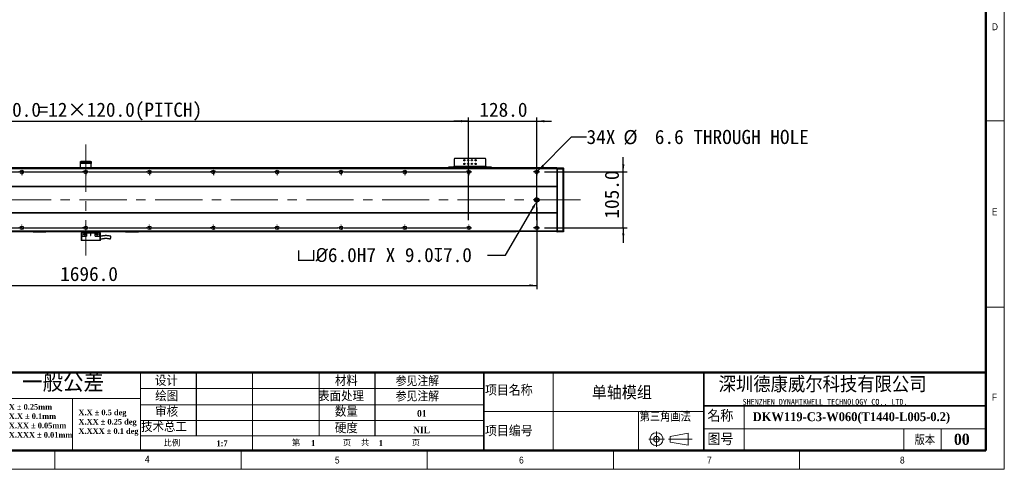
# Model space of a CAD drawing. Header units: millimetres. Extents: x 35 to 2905, y 35 to 2044.
# Tile 2 of 5: x 1054 to 2905, y 35 to 879. Entities that reach past the tile are written whole.
import ezdxf

# ---------------------------------------------------------------- set-up
doc = ezdxf.new("R2010")
doc.units = ezdxf.units.MM
doc.header["$LTSCALE"] = 7
doc.header["$PDSIZE"] = -1
doc.linetypes.add('CENTERX2', pattern=[20.32, 12.7, -2.54, 2.54, -2.54])
doc.layers.add('DIMNS', color=7, linetype='Continuous')
doc.styles.add('SLDTEXTSTYLE1', font='Gothic.ttf', dxfattribs={"width": 0.913})
doc.styles.add('SLDTEXTSTYLE2', font='timesbd.ttf', dxfattribs={"width": 0.933})
doc.styles.add('SLDTEXTSTYLE3', font='txt', dxfattribs={"bigfont": 'bigfont'})
doc.styles.add('SLDTEXTSTYLE4', font='txt', dxfattribs={"bigfont": 'bigfont'})
doc.styles.add('SLDTEXTSTYLE5', font='txt', dxfattribs={"bigfont": 'bigfont'})
doc.styles.add('SLDTEXTSTYLE6', font='txt')
doc.styles.add('SLDTEXTSTYLE7', font='timesbd.ttf', dxfattribs={"width": 0.933, "bigfont": 'bigfont'})
doc.styles.add('SLDTEXTSTYLE8', font='txt')
doc.dimstyles.new('SLDDIMSTYLE0', dxfattribs={"dimtxt": 26.6, "dimasz": 14, "dimexe": 0, "dimexo": 0.0625, "dimgap": 6.65, "dimtad": 2, "dimdec": 1, "dimrnd": 1e-09, "dimzin": 4, "dimdsep": 46, "dimtxsty": 'SLDTEXTSTYLE8', "dimsah": 1, "dimcen": 0.09, "dimadec": 0, "dimazin": 1, "dimtfac": 1, "dimtdec": 1, "dimtofl": 0, "dimtmove": 0, "dimatfit": 3, "dimfxl": 0, "dimfrac": 2, "dimtolj": 1, "dimtzin": 12, "dimarcsym": 0})
doc.dimstyles.new('SLDDIMSTYLE1', dxfattribs={"dimtxt": 26.6, "dimasz": 14, "dimexe": 0, "dimexo": 0.0625, "dimgap": 6.65, "dimtad": 2, "dimdec": 1, "dimrnd": 1e-09, "dimzin": 4, "dimdsep": 46, "dimtxsty": 'SLDTEXTSTYLE8', "dimsah": 1, "dimcen": 0.09, "dimadec": 0, "dimazin": 1, "dimtfac": 1, "dimtdec": 1, "dimtmove": 0, "dimatfit": 0, "dimfxl": 0, "dimfrac": 2, "dimtolj": 1, "dimtzin": 12, "dimarcsym": 0})
doc.dimstyles.new('SLDDIMSTYLE5', dxfattribs={"dimtxt": 26.6, "dimasz": 14, "dimexe": 0, "dimexo": 0.0625, "dimgap": 6.65, "dimtad": 0, "dimtih": 1, "dimtoh": 1, "dimdec": 1, "dimrnd": 1e-09, "dimzin": 4, "dimdsep": 46, "dimtxsty": 'SLDTEXTSTYLE8', "dimsah": 1, "dimcen": 0, "dimadec": 0, "dimazin": 1, "dimtfac": 1, "dimtdec": 1, "dimtofl": 0, "dimtmove": 0, "dimatfit": 3, "dimfxl": 0, "dimfrac": 2, "dimtolj": 1, "dimtzin": 12, "dimarcsym": 0})
doc.dimstyles.new('SLDDIMSTYLE6', dxfattribs={"dimtxt": 26.6, "dimasz": 14, "dimexe": 0, "dimexo": 0.0625, "dimgap": 6.65, "dimtad": 0, "dimtih": 1, "dimtoh": 1, "dimdec": 1, "dimrnd": 1e-09, "dimzin": 12, "dimdsep": 46, "dimtxsty": 'SLDTEXTSTYLE8', "dimsah": 1, "dimcen": 0, "dimadec": 0, "dimazin": 3, "dimtfac": 1, "dimtdec": 1, "dimtofl": 0, "dimtmove": 0, "dimatfit": 3, "dimfxl": 0, "dimfrac": 2, "dimtolj": 1, "dimtzin": 12, "dimarcsym": 0})

# ---------------------------------------------------------------- blocks, each defined once
blk = doc.blocks.new('SW_NOTE_0')
at = {"color": 0, "linetype": 'Continuous', "lineweight": 0, "char_height": 10.5, "attachment_point": 1, "style": 'SLDTEXTSTYLE2'}
for s, insert in [('X.X ± 0.5 deg', (0, 13.8)), ('X.XX ± 0.25 deg', (0, -3.7)), ('X.XXX ± 0.1 deg', (0, -21.2))]:
    blk.add_mtext(s, dxfattribs=dict(at, insert=insert))
blk = doc.blocks.new('SW_NOTE_1')
at = {"color": 0, "linetype": 'Continuous', "lineweight": 0, "char_height": 10.5, "attachment_point": 1, "style": 'SLDTEXTSTYLE2'}
for s, insert in [('X ± 0.25mm ', (0, 13.8)), ('X.X ± 0.1mm', (0, -3.7))]:
    blk.add_mtext(s, dxfattribs=dict(at, insert=insert))
blk = doc.blocks.new('SW_NOTE_2')
at = {"color": 0, "linetype": 'Continuous', "lineweight": 0, "char_height": 10.5, "attachment_point": 1, "style": 'SLDTEXTSTYLE2'}
for s, insert in [('X.XX ± 0.05mm', (0, 13.8)), ('X.XXX ± 0.01mm', (0, -3.7))]:
    blk.add_mtext(s, dxfattribs=dict(at, insert=insert))
blk = doc.blocks.new('_D_13')
at = {"layer": 'DIMNS'}
for p, q in [((329.9, 532), (329.9, 373.3)), ((2025.9, 526.4), (2025.9, 373.3)), ((329.9, 380.3), (2025.9, 380.3))]:
    blk.add_line(p, q, dxfattribs=at)
for points in [[(329.9, 380.3), (343.9, 378.2), (343.9, 382.4)], [(2025.9, 380.3), (2011.9, 382.4), (2011.9, 378.2)]]:
    blk.add_solid(points, dxfattribs=at)
at = {"layer": 'DIMNS', "insert": (1129.9, 415.2), "char_height": 26.6, "attachment_point": 1, "style": 'SLDTEXTSTYLE8'}
blk.add_mtext('1696.0', dxfattribs=at)
blk = doc.blocks.new('_D_14')
at = {"layer": 'DIMNS'}
for p, q in [((2188.6, 593.4), (2188.6, 621.4)), ((2040.6, 593.4), (2195.6, 593.4)), ((2188.6, 488.4), (2188.6, 593.4)), ((2040.6, 488.4), (2195.6, 488.4)), ((2188.6, 488.4), (2188.6, 460.4))]:
    blk.add_line(p, q, dxfattribs=at)
for points in [[(2188.6, 593.4), (2190.7, 607.4), (2186.5, 607.4)], [(2188.6, 488.4), (2186.5, 474.4), (2190.7, 474.4)]]:
    blk.add_solid(points, dxfattribs=at)
at = {"layer": 'DIMNS', "insert": (2153.7, 505.7), "char_height": 26.6, "attachment_point": 1, "rotation": 90, "style": 'SLDTEXTSTYLE8'}
blk.add_mtext('105.0', dxfattribs=at)
blk = doc.blocks.new('_D_16')
at = {"layer": 'Defpoints', "color": 0}
for p in [(2025.9, 538.3), (2027.4, 540.9)]:
    blk.add_point(p, dxfattribs=at)
at = {"layer": 'DIMNS', "color": 0, "lineweight": -2}
for p, q in [((1967.4, 436.9), (2018.9, 526.1)), ((1933.1, 436.9), (1967.4, 436.9))]:
    blk.add_line(p, q, dxfattribs=at)
at = {"layer": 'DIMNS', "color": 0}
blk.add_solid([(2016.9, 527.3), (2020.9, 525), (2025.9, 538.3)], dxfattribs=at)
at = {"layer": 'DIMNS', "color": 0, "insert": (1574.7, 450.7), "char_height": 26.6, "attachment_point": 1, "style": 'SLDTEXTSTYLE8'}
blk.add_mtext('\\A1;{\\fGDT|b0|i0|c134|p2;v\\fISOCPEUR|b0|i0|c134|p34;%%C}6.0H7 X 9.0{\\fGDT|b0|i0|c134|p2;x}7.0', dxfattribs=at)
blk = doc.blocks.new('_D_17')
at = {"layer": 'DIMNS'}
for p, q in [((2028.2, 595.7), (2091.5, 659)), ((2091.5, 659), (2119.5, 659))]:
    blk.add_line(p, q, dxfattribs=at)
blk.add_solid([(2028.2, 595.7), (2039.6, 604.1), (2036.7, 607.1)], dxfattribs=at)
at = {"layer": 'DIMNS', "char_height": 26.6, "attachment_point": 1, "style": 'SLDTEXTSTYLE8'}
for s, insert in [('34X ', (2119.5, 672.4)), ('%%c', (2188.7, 672.1)), (' 6.6 THROUGH HOLE', (2229.8, 672.4))]:
    blk.add_mtext(s, dxfattribs=dict(at, insert=insert))
blk = doc.blocks.new('_D_18')
at = {"layer": 'DIMNS'}
for p, q in [((457.9, 503.1), (457.9, 695.7)), ((457.9, 688.7), (1897.9, 688.7)), ((1897.9, 503.1), (1897.9, 695.7))]:
    blk.add_line(p, q, dxfattribs=at)
for points in [[(457.9, 688.7), (471.9, 686.6), (471.9, 690.8)], [(1897.9, 688.7), (1883.9, 690.8), (1883.9, 686.6)]]:
    blk.add_solid(points, dxfattribs=at)
at = {"layer": 'DIMNS', "char_height": 26.6, "attachment_point": 1, "style": 'SLDTEXTSTYLE8'}
for s, insert in [('1440.0', (985.2, 723.6)), ('=12×120.0(PITCH)', (1089.2, 723.6))]:
    blk.add_mtext(s, dxfattribs=dict(at, insert=insert))
blk = doc.blocks.new('_D_21')
at = {"layer": 'DIMNS'}
for p, q in [((1897.9, 688.7), (1869.9, 688.7)), ((1897.9, 503.1), (1897.9, 695.7)), ((1897.9, 688.7), (2025.9, 688.7)), ((2025.9, 503.1), (2025.9, 695.7)), ((2025.9, 688.7), (2053.9, 688.7))]:
    blk.add_line(p, q, dxfattribs=at)
for points in [[(1897.9, 688.7), (1883.9, 690.8), (1883.9, 686.6)], [(2025.9, 688.7), (2039.9, 686.6), (2039.9, 690.8)]]:
    blk.add_solid(points, dxfattribs=at)
at = {"layer": 'DIMNS', "insert": (1918, 723.6), "char_height": 26.6, "attachment_point": 1, "style": 'SLDTEXTSTYLE8'}
blk.add_mtext('128.0', dxfattribs=at)
blk = doc.blocks.new('SW_CENTERMARKSYMBOL_0')
at = {"layer": 'DIMNS', "color": 0}
for p, q in [((-5.08, 0), (-5.54, 0)), ((0, 0), (-2.54, 0)), ((0, 5.08), (0, 5.54)), ((0, 0), (0, 2.54)), ((0, 0), (0, -2.54)), ((0, 0), (2.54, 0)), ((5.08, 0), (5.54, 0)), ((0, -5.08), (0, -5.54))]:
    blk.add_line(p, q, dxfattribs=at)
blk = doc.blocks.new('SW_CENTERMARKSYMBOL_2')
at = {"layer": 'DIMNS', "color": 0}
for p, q in [((-5.08, 0), (-5.84, 0)), ((0, 0), (-2.54, 0)), ((0, 5.08), (0, 5.84)), ((0, 0), (0, 2.54)), ((0, 0), (0, -2.54)), ((0, 0), (2.54, 0)), ((5.08, 0), (114.92, 0)), ((114.92, 0), (114.16, 0)), ((120, 0), (117.46, 0)), ((120, 0), (117.46, 0)), ((120, 5.08), (120, 5.84)), ((120, 0), (120, 2.54)), ((120, 0), (120, 2.54)), ((120, 0), (120, -2.54)), ((120, 0), (122.54, 0)), ((120, 0), (120, -2.54)), ((120, 0), (122.54, 0)), ((125.08, 0), (125.84, 0)), ((125.08, 0), (234.92, 0)), ((234.92, 0), (234.16, 0)), ((240, 0), (237.46, 0)), ((240, 0), (237.46, 0)), ((240, 0), (237.46, 0)), ((240, 5.08), (240, 5.84)), ((240, 0), (240, 2.54)), ((240, 0), (240, 2.54)), ((240, 0), (240, 2.54)), ((240, 0), (240, -2.54)), ((240, 0), (242.54, 0)), ((240, 0), (240, -2.54)), ((240, 0), (242.54, 0)), ((240, 0), (240, -2.54)), ((240, 0), (242.54, 0)), ((245.08, 0), (245.84, 0)), ((245.08, 0), (354.92, 0)), ((354.92, 0), (354.16, 0)), ((360, 0), (357.46, 0)), ((360, 0), (357.46, 0)), ((360, 0), (357.46, 0)), ((360, 0), (357.46, 0)), ((360, 5.08), (360, 5.84)), ((360, 0), (360, 2.54)), ((360, 0), (360, 2.54)), ((360, 0), (360, 2.54)), ((360, 0), (360, 2.54)), ((360, 0), (360, -2.54)), ((360, 0), (362.54, 0)), ((360, 0), (360, -2.54)), ((360, 0), (362.54, 0)), ((360, 0), (360, -2.54)), ((360, 0), (362.54, 0)), ((360, 0), (360, -2.54)), ((360, 0), (362.54, 0)), ((365.08, 0), (365.84, 0)), ((365.08, 0), (474.92, 0)), ((474.92, 0), (474.16, 0)), ((480, 0), (477.46, 0)), ((480, 0), (477.46, 0)), ((480, 0), (477.46, 0)), ((480, 0), (477.46, 0)), ((480, 0), (477.46, 0)), ((480, 5.08), (480, 5.84)), ((480, 0), (480, 2.54)), ((480, 0), (480, 2.54)), ((480, 0), (480, 2.54)), ((480, 0), (480, 2.54)), ((480, 0), (480, 2.54)), ((480, 0), (480, -2.54)), ((480, 0), (482.54, 0)), ((480, 0), (480, -2.54)), ((480, 0), (482.54, 0)), ((480, 0), (480, -2.54)), ((480, 0), (482.54, 0)), ((480, 0), (480, -2.54)), ((480, 0), (482.54, 0)), ((480, 0), (480, -2.54)), ((480, 0), (482.54, 0)), ((485.08, 0), (485.84, 0)), ((485.08, 0), (594.92, 0)), ((594.92, 0), (594.16, 0)), ((600, 0), (597.46, 0)), ((600, 0), (597.46, 0)), ((600, 0), (597.46, 0)), ((600, 0), (597.46, 0)), ((600, 0), (597.46, 0)), ((600, 0), (597.46, 0)), ((600, 5.08), (600, 5.84)), ((600, 0), (600, 2.54)), ((600, 0), (600, 2.54)), ((600, 0), (600, 2.54)), ((600, 0), (600, 2.54)), ((600, 0), (600, 2.54)), ((600, 0), (600, 2.54)), ((600, 0), (600, -2.54)), ((600, 0), (602.54, 0)), ((600, 0), (600, -2.54)), ((600, 0), (602.54, 0)), ((600, 0), (600, -2.54)), ((600, 0), (602.54, 0)), ((600, 0), (600, -2.54)), ((600, 0), (602.54, 0)), ((600, 0), (600, -2.54)), ((600, 0), (602.54, 0)), ((600, 0), (600, -2.54)), ((600, 0), (602.54, 0)), ((605.08, 0), (605.84, 0)), ((605.08, 0), (714.92, 0)), ((714.92, 0), (714.16, 0)), ((720, 0), (717.46, 0)), ((720, 0), (717.46, 0)), ((720, 0), (717.46, 0)), ((720, 0), (717.46, 0)), ((720, 0), (717.46, 0)), ((720, 0), (717.46, 0)), ((720, 0), (717.46, 0)), ((720, 5.08), (720, 5.84)), ((720, 0), (720, 2.54)), ((720, 0), (720, 2.54)), ((720, 0), (720, 2.54)), ((720, 0), (720, 2.54)), ((720, 0), (720, 2.54)), ((720, 0), (720, 2.54)), ((720, 0), (720, 2.54)), ((720, 0), (720, -2.54)), ((720, 0), (722.54, 0)), ((720, 0), (720, -2.54)), ((720, 0), (722.54, 0)), ((720, 0), (720, -2.54)), ((720, 0), (722.54, 0)), ((720, 0), (720, -2.54)), ((720, 0), (722.54, 0)), ((720, 0), (720, -2.54)), ((720, 0), (722.54, 0)), ((720, 0), (720, -2.54)), ((720, 0), (722.54, 0)), ((720, 0), (720, -2.54)), ((720, 0), (722.54, 0)), ((725.08, 0), (725.84, 0)), ((725.08, 0), (834.92, 0)), ((834.92, 0), (834.16, 0)), ((840, 0), (837.46, 0)), ((840, 0), (837.46, 0)), ((840, 0), (837.46, 0)), ((840, 0), (837.46, 0)), ((840, 0), (837.46, 0)), ((840, 0), (837.46, 0)), ((840, 5.08), (840, 5.84)), ((840, 0), (840, 2.54)), ((840, 0), (840, 2.54)), ((840, 0), (840, 2.54)), ((840, 0), (840, 2.54)), ((840, 0), (840, 2.54)), ((840, 0), (840, 2.54)), ((840, 0), (840, -2.54)), ((840, 0), (842.54, 0)), ((840, 0), (840, -2.54)), ((840, 0), (842.54, 0)), ((840, 0), (840, -2.54)), ((840, 0), (842.54, 0)), ((840, 0), (840, -2.54)), ((840, 0), (842.54, 0)), ((840, 0), (840, -2.54)), ((840, 0), (842.54, 0)), ((840, 0), (840, -2.54)), ((840, 0), (842.54, 0)), ((845.08, 0), (845.84, 0)), ((845.08, 0), (954.92, 0)), ((954.92, 0), (954.16, 0)), ((960, 0), (957.46, 0)), ((960, 0), (957.46, 0)), ((960, 0), (957.46, 0)), ((960, 0), (957.46, 0)), ((960, 0), (957.46, 0)), ((960, 5.08), (960, 5.84)), ((960, 0), (960, 2.54)), ((960, 0), (960, 2.54)), ((960, 0), (960, 2.54)), ((960, 0), (960, 2.54)), ((960, 0), (960, 2.54)), ((960, 0), (960, -2.54)), ((960, 0), (962.54, 0)), ((960, 0), (960, -2.54)), ((960, 0), (962.54, 0)), ((960, 0), (960, -2.54)), ((960, 0), (962.54, 0)), ((960, 0), (960, -2.54)), ((960, 0), (962.54, 0)), ((960, 0), (960, -2.54)), ((960, 0), (962.54, 0)), ((965.08, 0), (965.84, 0)), ((965.08, 0), (1074.92, 0)), ((1074.92, 0), (1074.16, 0)), ((1080, 0), (1077.46, 0)), ((1080, 0), (1077.46, 0)), ((1080, 0), (1077.46, 0)), ((1080, 0), (1077.46, 0)), ((1080, 5.08), (1080, 5.84)), ((1080, 0), (1080, 2.54)), ((1080, 0), (1080, 2.54)), ((1080, 0), (1080, 2.54)), ((1080, 0), (1080, 2.54)), ((1080, 0), (1080, -2.54)), ((1080, 0), (1082.54, 0)), ((1080, 0), (1080, -2.54)), ((1080, 0), (1082.54, 0)), ((1080, 0), (1080, -2.54)), ((1080, 0), (1082.54, 0)), ((1080, 0), (1080, -2.54)), ((1080, 0), (1082.54, 0)), ((1085.08, 0), (1085.84, 0)), ((1085.08, 0), (1194.92, 0)), ((1194.92, 0), (1194.16, 0)), ((1200, 0), (1197.46, 0)), ((1200, 0), (1197.46, 0)), ((1200, 0), (1197.46, 0)), ((1200, 5.08), (1200, 5.84)), ((1200, 0), (1200, 2.54)), ((1200, 0), (1200, 2.54)), ((1200, 0), (1200, 2.54)), ((1200, 0), (1200, -2.54)), ((1200, 0), (1202.54, 0)), ((1200, 0), (1200, -2.54)), ((1200, 0), (1202.54, 0)), ((1200, 0), (1200, -2.54)), ((1200, 0), (1202.54, 0)), ((1205.08, 0), (1205.84, 0)), ((1205.08, 0), (1314.92, 0)), ((1314.92, 0), (1314.16, 0)), ((1320, 0), (1317.46, 0)), ((1320, 0), (1317.46, 0)), ((1320, 5.08), (1320, 5.84)), ((1320, 0), (1320, 2.54)), ((1320, 0), (1320, 2.54)), ((1320, 0), (1320, -2.54)), ((1320, 0), (1322.54, 0)), ((1320, 0), (1320, -2.54)), ((1320, 0), (1322.54, 0)), ((1325.08, 0), (1325.84, 0)), ((1325.08, 0), (1434.92, 0)), ((1440, 0), (1437.46, 0)), ((1440, 5.08), (1440, 5.84)), ((1440, 0), (1440, 2.54)), ((1440, 0), (1440, -2.54)), ((1440, 0), (1442.54, 0)), ((1445.08, 0), (1445.84, 0)), ((0, -5.08), (0, -5.84)), ((120, -5.08), (120, -5.84)), ((240, -5.08), (240, -5.84)), ((360, -5.08), (360, -5.84)), ((480, -5.08), (480, -5.84)), ((600, -5.08), (600, -5.84)), ((720, -5.08), (720, -5.84)), ((840, -5.08), (840, -5.84)), ((960, -5.08), (960, -5.84)), ((1080, -5.08), (1080, -5.84)), ((1200, -5.08), (1200, -5.84)), ((1320, -5.08), (1320, -5.84)), ((1440, -5.08), (1440, -5.84))]:
    blk.add_line(p, q, dxfattribs=at)
blk = doc.blocks.new('SW_CENTERMARKSYMBOL_3')
at = {"layer": 'DIMNS', "color": 0}
for p, q in [((-125.08, 0), (-125.84, 0)), ((-120, 0), (-122.54, 0)), ((-120, 5.08), (-120, 5.84)), ((-120, 0), (-120, 2.54)), ((-120, 0), (-120, -2.54)), ((-120, 0), (-117.46, 0)), ((-114.92, 0), (-5.08, 0)), ((-5.08, 0), (-5.84, 0)), ((0, 0), (-2.54, 0)), ((0, 0), (-2.54, 0)), ((0, 5.08), (0, 5.84)), ((0, 0), (0, 2.54)), ((0, 0), (0, 2.54)), ((0, 0), (0, -2.54)), ((0, 0), (2.54, 0)), ((0, 0), (0, -2.54)), ((0, 0), (2.54, 0)), ((5.08, 0), (5.84, 0)), ((5.08, 0), (114.92, 0)), ((114.92, 0), (114.16, 0)), ((120, 0), (117.46, 0)), ((120, 0), (117.46, 0)), ((120, 0), (117.46, 0)), ((120, 5.08), (120, 5.84)), ((120, 0), (120, 2.54)), ((120, 0), (120, 2.54)), ((120, 0), (120, 2.54)), ((120, 0), (120, -2.54)), ((120, 0), (122.54, 0)), ((120, 0), (120, -2.54)), ((120, 0), (122.54, 0)), ((120, 0), (120, -2.54)), ((120, 0), (122.54, 0)), ((125.08, 0), (125.84, 0)), ((125.08, 0), (234.92, 0)), ((234.92, 0), (234.16, 0)), ((240, 0), (237.46, 0)), ((240, 0), (237.46, 0)), ((240, 0), (237.46, 0)), ((240, 0), (237.46, 0)), ((240, 5.08), (240, 5.84)), ((240, 0), (240, 2.54)), ((240, 0), (240, 2.54)), ((240, 0), (240, 2.54)), ((240, 0), (240, 2.54)), ((240, 0), (240, -2.54)), ((240, 0), (242.54, 0)), ((240, 0), (240, -2.54)), ((240, 0), (242.54, 0)), ((240, 0), (240, -2.54)), ((240, 0), (242.54, 0)), ((240, 0), (240, -2.54)), ((240, 0), (242.54, 0)), ((245.08, 0), (245.84, 0)), ((245.08, 0), (354.92, 0)), ((354.92, 0), (354.16, 0)), ((360, 0), (357.46, 0)), ((360, 0), (357.46, 0)), ((360, 0), (357.46, 0)), ((360, 0), (357.46, 0)), ((360, 0), (357.46, 0)), ((360, 5.08), (360, 5.84)), ((360, 0), (360, 2.54)), ((360, 0), (360, 2.54)), ((360, 0), (360, 2.54)), ((360, 0), (360, 2.54)), ((360, 0), (360, 2.54)), ((360, 0), (360, -2.54)), ((360, 0), (362.54, 0)), ((360, 0), (360, -2.54)), ((360, 0), (362.54, 0)), ((360, 0), (360, -2.54)), ((360, 0), (362.54, 0)), ((360, 0), (360, -2.54)), ((360, 0), (362.54, 0)), ((360, 0), (360, -2.54)), ((360, 0), (362.54, 0)), ((365.08, 0), (365.84, 0)), ((365.08, 0), (474.92, 0)), ((474.92, 0), (474.16, 0)), ((480, 0), (477.46, 0)), ((480, 0), (477.46, 0)), ((480, 0), (477.46, 0)), ((480, 0), (477.46, 0)), ((480, 0), (477.46, 0)), ((480, 0), (477.46, 0)), ((480, 5.08), (480, 5.84)), ((480, 0), (480, 2.54)), ((480, 0), (480, 2.54)), ((480, 0), (480, 2.54)), ((480, 0), (480, 2.54)), ((480, 0), (480, 2.54)), ((480, 0), (480, 2.54)), ((480, 0), (480, -2.54)), ((480, 0), (482.54, 0)), ((480, 0), (480, -2.54)), ((480, 0), (482.54, 0)), ((480, 0), (480, -2.54)), ((480, 0), (482.54, 0)), ((480, 0), (480, -2.54)), ((480, 0), (482.54, 0)), ((480, 0), (480, -2.54)), ((480, 0), (482.54, 0)), ((480, 0), (480, -2.54)), ((480, 0), (482.54, 0)), ((485.08, 0), (485.84, 0)), ((485.08, 0), (594.92, 0)), ((594.92, 0), (594.16, 0)), ((600, 0), (597.46, 0)), ((600, 0), (597.46, 0)), ((600, 0), (597.46, 0)), ((600, 0), (597.46, 0)), ((600, 0), (597.46, 0)), ((600, 0), (597.46, 0)), ((600, 0), (597.46, 0)), ((600, 5.08), (600, 5.84)), ((600, 0), (600, 2.54)), ((600, 0), (600, 2.54)), ((600, 0), (600, 2.54)), ((600, 0), (600, 2.54)), ((600, 0), (600, 2.54)), ((600, 0), (600, 2.54)), ((600, 0), (600, 2.54)), ((600, 0), (600, -2.54)), ((600, 0), (602.54, 0)), ((600, 0), (600, -2.54)), ((600, 0), (602.54, 0)), ((600, 0), (600, -2.54)), ((600, 0), (602.54, 0)), ((600, 0), (600, -2.54)), ((600, 0), (602.54, 0)), ((600, 0), (600, -2.54)), ((600, 0), (602.54, 0)), ((600, 0), (600, -2.54)), ((600, 0), (602.54, 0)), ((600, 0), (600, -2.54)), ((600, 0), (602.54, 0)), ((605.08, 0), (605.84, 0)), ((605.08, 0), (714.92, 0)), ((714.92, 0), (714.16, 0)), ((720, 0), (717.46, 0)), ((720, 0), (717.46, 0)), ((720, 0), (717.46, 0)), ((720, 0), (717.46, 0)), ((720, 0), (717.46, 0)), ((720, 0), (717.46, 0)), ((720, 5.08), (720, 5.84)), ((720, 0), (720, 2.54)), ((720, 0), (720, 2.54)), ((720, 0), (720, 2.54)), ((720, 0), (720, 2.54)), ((720, 0), (720, 2.54)), ((720, 0), (720, 2.54)), ((720, 0), (720, -2.54)), ((720, 0), (722.54, 0)), ((720, 0), (720, -2.54)), ((720, 0), (722.54, 0)), ((720, 0), (720, -2.54)), ((720, 0), (722.54, 0)), ((720, 0), (720, -2.54)), ((720, 0), (722.54, 0)), ((720, 0), (720, -2.54)), ((720, 0), (722.54, 0)), ((720, 0), (720, -2.54)), ((720, 0), (722.54, 0)), ((725.08, 0), (725.84, 0)), ((725.08, 0), (834.92, 0)), ((834.92, 0), (834.16, 0)), ((840, 0), (837.46, 0)), ((840, 0), (837.46, 0)), ((840, 0), (837.46, 0)), ((840, 0), (837.46, 0)), ((840, 0), (837.46, 0)), ((840, 5.08), (840, 5.84)), ((840, 0), (840, 2.54)), ((840, 0), (840, 2.54)), ((840, 0), (840, 2.54)), ((840, 0), (840, 2.54)), ((840, 0), (840, 2.54)), ((840, 0), (840, -2.54)), ((840, 0), (842.54, 0)), ((840, 0), (840, -2.54)), ((840, 0), (842.54, 0)), ((840, 0), (840, -2.54)), ((840, 0), (842.54, 0)), ((840, 0), (840, -2.54)), ((840, 0), (842.54, 0)), ((840, 0), (840, -2.54)), ((840, 0), (842.54, 0)), ((845.08, 0), (845.84, 0)), ((845.08, 0), (954.92, 0)), ((954.92, 0), (954.16, 0)), ((960, 0), (957.46, 0)), ((960, 0), (957.46, 0)), ((960, 0), (957.46, 0)), ((960, 0), (957.46, 0)), ((960, 5.08), (960, 5.84)), ((960, 0), (960, 2.54)), ((960, 0), (960, 2.54)), ((960, 0), (960, 2.54)), ((960, 0), (960, 2.54)), ((960, 0), (960, -2.54)), ((960, 0), (962.54, 0)), ((960, 0), (960, -2.54)), ((960, 0), (962.54, 0)), ((960, 0), (960, -2.54)), ((960, 0), (962.54, 0)), ((960, 0), (960, -2.54)), ((960, 0), (962.54, 0)), ((965.08, 0), (965.84, 0)), ((965.08, 0), (1074.92, 0)), ((1074.92, 0), (1074.16, 0)), ((1080, 0), (1077.46, 0)), ((1080, 0), (1077.46, 0)), ((1080, 0), (1077.46, 0)), ((1080, 5.08), (1080, 5.84)), ((1080, 0), (1080, 2.54)), ((1080, 0), (1080, 2.54)), ((1080, 0), (1080, 2.54)), ((1080, 0), (1080, -2.54)), ((1080, 0), (1082.54, 0)), ((1080, 0), (1080, -2.54)), ((1080, 0), (1082.54, 0)), ((1080, 0), (1080, -2.54)), ((1080, 0), (1082.54, 0)), ((1085.08, 0), (1085.84, 0)), ((1085.08, 0), (1194.92, 0)), ((1194.92, 0), (1194.16, 0)), ((1200, 0), (1197.46, 0)), ((1200, 0), (1197.46, 0)), ((1200, 5.08), (1200, 5.84)), ((1200, 0), (1200, 2.54)), ((1200, 0), (1200, 2.54)), ((1200, 0), (1200, -2.54)), ((1200, 0), (1202.54, 0)), ((1200, 0), (1200, -2.54)), ((1200, 0), (1202.54, 0)), ((1205.08, 0), (1205.84, 0)), ((1205.08, 0), (1314.92, 0)), ((1320, 0), (1317.46, 0)), ((1320, 5.08), (1320, 5.84)), ((1320, 0), (1320, 2.54)), ((1320, 0), (1320, -2.54)), ((1320, 0), (1322.54, 0)), ((1325.08, 0), (1325.84, 0)), ((-120, -5.08), (-120, -5.84)), ((0, -5.08), (0, -5.84)), ((120, -5.08), (120, -5.84)), ((240, -5.08), (240, -5.84)), ((360, -5.08), (360, -5.84)), ((480, -5.08), (480, -5.84)), ((600, -5.08), (600, -5.84)), ((720, -5.08), (720, -5.84)), ((840, -5.08), (840, -5.84)), ((960, -5.08), (960, -5.84)), ((1080, -5.08), (1080, -5.84)), ((1200, -5.08), (1200, -5.84)), ((1320, -5.08), (1320, -5.84))]:
    blk.add_line(p, q, dxfattribs=at)
blk = doc.blocks.new('SW_CENTERMARKSYMBOL_4')
at = {"layer": 'DIMNS', "color": 0}
for p, q in [((-5.08, 0), (-5.84, 0)), ((0, 0), (-2.54, 0)), ((0, 5.08), (0, 5.84)), ((0, 0), (0, 2.54)), ((0, 0), (0, -2.54)), ((0, 0), (2.54, 0)), ((5.08, 0), (5.84, 0)), ((0, -5.08), (0, -5.84))]:
    blk.add_line(p, q, dxfattribs=at)
blk = doc.blocks.new('SW_CENTERMARKSYMBOL_5')
at = {"layer": 'DIMNS', "color": 0}
for p, q in [((-5.08, 0), (-5.84, 0)), ((0, 0), (-2.54, 0)), ((0, 5.08), (0, 5.84)), ((0, 0), (0, 2.54)), ((0, 0), (0, -2.54)), ((0, 0), (2.54, 0)), ((5.08, 0), (5.84, 0)), ((0, -5.08), (0, -5.84))]:
    blk.add_line(p, q, dxfattribs=at)
blk = doc.blocks.new('SW_DOWELSYMBOL_1')
at = {"linetype": 'Continuous', "lineweight": 18}
h = blk.add_hatch(color=0, dxfattribs=at)
edge = h.paths.add_edge_path(flags=0)
edge.add_arc((0, 0), 3, 180, 270)
edge.add_line((0, -3), (0, 0))
edge.add_line((0, 0), (-3, 0))
h = blk.add_hatch(color=0, dxfattribs=at)
edge = h.paths.add_edge_path(flags=0)
edge.add_arc((0, 0), 3, 0, 90)
edge.add_line((0, 3), (0, 0))
edge.add_line((0, 0), (3, 0))
at = {"layer": 'DIMNS', "color": 0}
blk.add_circle((0, 0), 3, dxfattribs=at)
blk = doc.blocks.new('SW_DOWELSYMBOL_2')
at = {"linetype": 'Continuous', "lineweight": 18}
h = blk.add_hatch(color=0, dxfattribs=at)
edge = h.paths.add_edge_path(flags=0)
edge.add_arc((0, 0), 3, 180, 270)
edge.add_line((0, -3), (0, 0))
edge.add_line((0, 0), (-3, 0))
h = blk.add_hatch(color=0, dxfattribs=at)
edge = h.paths.add_edge_path(flags=0)
edge.add_arc((0, 0), 3, 0, 90)
edge.add_line((0, 3), (0, 0))
edge.add_line((0, 0), (3, 0))
at = {"layer": 'DIMNS', "color": 0}
blk.add_circle((0, 0), 3, dxfattribs=at)

msp = doc.modelspace()

# ---------------------------------------------------------------- linework, layer by layer
at = {"color": 7, "linetype": 'Continuous', "lineweight": 18}
for p, q in [((2905, 35), (2905, 2044)), ((2870, 2009), (2870, 70)), ((2870, 689.5), (2905, 689.5)), ((2870, 339.5), (2905, 339.5)), ((1281, 217), (1281, 192.5)), ((1281, 168), (1281, 217)), ((1281, 192.5), (1281, 217)), ((1491.29, 217), (1491.29, 70)), ((1617, 217), (1617, 98.04)), ((2056.78, 217), (2056.78, 70)), ((1281, 168), (1281, 192.5)), ((1281, 186.61), (1926.29, 186.61)), ((1281, 168), (1025.29, 168)), ((1153.14, 168), (1153.14, 70)), ((1281, 168), (1281, 70)), ((1281, 155.78), (1926.29, 155.78)), ((2415.65, 154), (2415.65, 70)), ((1926.29, 143.5), (2339.76, 143.5)), ((2217.1, 143.5), (2217.1, 70)), ((1281, 126.91), (1926.29, 126.91)), ((1926.29, 98.04), (1281, 98.04)), ((2251.06, 106.04), (2251.06, 77.44)), ((2276.67, 96.73), (2310.66, 102.61)), ((2276.67, 86.23), (2276.67, 96.73)), ((2310.66, 102.61), (2310.66, 80.22)), ((2339.76, 110.88), (2870, 110.88)), ((2716, 110.88), (2716, 70)), ((2786, 110.88), (2786, 70)), ((2236.5, 91.48), (2265.91, 91.48)), ((2273.64, 91.48), (2318.36, 91.48)), ((2276.67, 86.23), (2310.66, 80.22)), ((70, 70), (2870, 70)), ((861, 70), (2870, 70)), ((1120, 35), (1120, 70)), ((1470, 35), (1470, 70)), ((1820, 70), (1820, 35)), ((2170, 35), (2170, 70)), ((2520, 70), (2520, 35)), ((35, 35), (2905, 35))]:
    msp.add_line(p, q, dxfattribs=at)
at = {"color": 7, "linetype": 'Continuous', "lineweight": 50}
for p, q in [((2870, 2009), (2870, 70)), ((1025.29, 217), (1281, 217)), ((2870, 217), (1281, 217)), ((70, 70), (2870, 70))]:
    msp.add_line(p, q, dxfattribs=at)
at = {"color": 7, "linetype": 'Continuous', "lineweight": 25}
for p, q in [((1167.91, 610.86), (1167.91, 612.86)), ((1167.91, 612.86), (1168.91, 612.86)), ((1168.91, 612.86), (1168.91, 610.86)), ((1186.91, 612.86), (1168.91, 612.86)), ((1186.91, 610.86), (1186.91, 612.86)), ((1186.91, 612.86), (1187.91, 612.86)), ((1187.91, 612.86), (1187.91, 610.86)), ((1871.41, 618.66), (1870.41, 617.66)), ((1870.41, 617.66), (1870.41, 603.86)), ((1929.41, 618.66), (1871.41, 618.66)), ((1930.41, 617.66), (1929.41, 618.66)), ((1930.41, 603.86), (1930.41, 617.66)), ((2063.91, 600.86), (291.91, 600.86)), ((2063.91, 600.36), (291.91, 600.36)), ((2063.91, 599.36), (291.91, 599.36)), ((1168.91, 610.86), (1167.91, 610.86)), ((1167.91, 609.36), (1167.91, 610.86)), ((1187.91, 609.36), (1167.91, 609.36)), ((1167.91, 600.86), (1167.91, 609.36)), ((1186.91, 610.86), (1168.91, 610.86)), ((1187.91, 610.86), (1186.91, 610.86)), ((1187.91, 610.86), (1187.91, 609.36)), ((1187.91, 600.86), (1187.91, 609.36)), ((1860.41, 600.86), (1860.41, 602.86)), ((1860.41, 602.86), (1861.41, 602.86)), ((1861.41, 602.86), (1861.41, 600.86)), ((1861.41, 602.86), (1869.41, 602.86)), ((1869.41, 602.86), (1869.41, 600.86)), ((1870.41, 602.86), (1869.41, 602.86)), ((1930.41, 603.86), (1870.41, 603.86)), ((1870.41, 600.86), (1870.41, 603.86)), ((1930.41, 603.86), (1930.41, 600.86)), ((1931.41, 602.86), (1930.41, 602.86)), ((1931.41, 602.86), (1931.41, 600.86)), ((1931.41, 602.86), (1939.41, 602.86)), ((1939.41, 600.86), (1939.41, 602.86)), ((1939.41, 602.86), (1940.41, 602.86)), ((1940.41, 602.86), (1940.41, 600.86)), ((2063.91, 600.56), (2064.21, 600.86)), ((2063.91, 600.86), (2063.91, 600.56)), ((2063.91, 600.36), (2063.91, 600.56)), ((2063.91, 600.36), (2063.91, 599.36)), ((2063.91, 599.36), (2063.91, 565.86)), ((2063.91, 598.73), (2064.21, 598.86)), ((2064.21, 600.86), (2064.21, 598.86)), ((2064.21, 600.86), (2075.61, 600.86)), ((2064.21, 598.86), (2064.21, 482.86)), ((2075.61, 598.86), (2064.21, 598.86)), ((2075.61, 598.86), (2075.61, 600.86)), ((2075.91, 600.56), (2075.61, 600.86)), ((2075.61, 482.86), (2075.61, 598.86)), ((2075.91, 598.73), (2075.61, 598.86)), ((2075.91, 600.56), (2075.91, 598.73)), ((2075.91, 598.73), (2075.91, 482.98)), ((2063.91, 565.86), (291.91, 565.86)), ((2063.91, 565.36), (291.91, 565.36)), ((2063.91, 565.86), (2063.91, 565.36)), ((2063.91, 565.36), (2063.91, 516.36)), ((2027.41, 543.86), (2024.41, 543.86)), ((2024.41, 537.86), (2027.41, 537.86)), ((2063.91, 516.36), (291.91, 516.36)), ((2063.91, 515.86), (291.91, 515.86)), ((2063.91, 516.36), (2063.91, 515.86)), ((2063.91, 515.86), (2063.91, 482.36)), ((2063.91, 482.36), (291.91, 482.36)), ((2063.91, 481.36), (291.91, 481.36)), ((1987.41, 481.36), (1987.41, 481.26)), ((2063.91, 482.98), (2064.21, 482.86)), ((2063.91, 482.36), (2063.91, 481.36)), ((2063.91, 481.16), (2063.91, 481.36)), ((2064.21, 482.86), (2064.21, 480.86)), ((2064.21, 482.86), (2075.61, 482.86)), ((2075.91, 482.98), (2075.61, 482.86)), ((2075.61, 480.86), (2075.61, 482.86)), ((2075.91, 482.98), (2075.91, 481.16)), ((1987.41, 481.26), (387.41, 481.26)), ((1987.41, 481.06), (387.41, 481.06)), ((1078.91, 480.65), (1078.91, 481.06)), ((1078.91, 480.65), (1079.21, 480.35)), ((1078.91, 480.65), (1079.91, 480.65)), ((1080.03, 480.35), (1079.21, 480.35)), ((1079.91, 481.06), (1079.91, 480.65)), ((1080.03, 480.35), (1079.91, 480.65)), ((1079.91, 480.65), (1101.91, 480.65)), ((1101.78, 480.35), (1080.03, 480.35)), ((1101.78, 480.35), (1101.91, 480.65)), ((1102.61, 480.35), (1101.78, 480.35)), ((1101.91, 480.65), (1101.91, 481.06)), ((1101.91, 480.65), (1102.91, 480.65)), ((1102.61, 480.35), (1102.91, 480.65)), ((1102.91, 481.06), (1102.91, 480.65)), ((1169.41, 478.96), (1169.41, 464.56)), ((1170.61, 478.96), (1169.41, 478.96)), ((1170.41, 464.56), (1169.41, 464.56)), ((1170.41, 478.96), (1170.41, 481.06)), ((1170.61, 472.96), (1170.41, 472.96)), ((1170.41, 464.56), (1170.41, 472.96)), ((1204.41, 464.56), (1170.41, 464.56)), ((1170.61, 478.96), (1170.61, 472.96)), ((1179.41, 478.96), (1170.61, 478.96)), ((1170.61, 472.96), (1179.41, 472.96)), ((1179.41, 478.96), (1179.41, 472.96)), ((1179.41, 478.96), (1187.16, 478.96)), ((1184.41, 464.56), (1184.41, 464.36)), ((1185.09, 464.36), (1184.41, 464.36)), ((1190.41, 464.36), (1185.09, 464.36)), ((1187.66, 478.96), (1187.16, 478.96)), ((1187.16, 478.96), (1187.16, 474.21)), ((1187.66, 478.96), (1195.41, 478.96)), ((1187.66, 474.21), (1187.66, 478.96)), ((1190.41, 464.36), (1190.41, 464.56)), ((1195.41, 472.96), (1195.41, 478.96)), ((1204.21, 478.96), (1195.41, 478.96)), ((1195.41, 472.96), (1204.21, 472.96)), ((1198.78, 477.41), (1198.95, 477.51)), ((1200.42, 477.01), (1200.55, 476.61)), ((1204.21, 472.96), (1204.21, 478.96)), ((1205.41, 478.96), (1204.21, 478.96)), ((1204.41, 472.96), (1204.21, 472.96)), ((1204.41, 478.96), (1204.41, 481.06)), ((1204.41, 472.96), (1204.41, 464.56)), ((1205.41, 464.56), (1204.41, 464.56)), ((1205.41, 464.56), (1205.41, 478.96)), ((1252.91, 480.66), (1252.91, 481.06)), ((1252.91, 480.66), (1253.21, 480.36)), ((1252.91, 480.66), (1253.91, 480.66)), ((1254.03, 480.36), (1253.21, 480.36)), ((1253.91, 481.06), (1253.91, 480.66)), ((1254.03, 480.36), (1253.91, 480.66)), ((1253.91, 480.66), (1275.91, 480.66)), ((1275.78, 480.36), (1254.03, 480.36)), ((1275.78, 480.36), (1275.91, 480.66)), ((1276.61, 480.36), (1275.78, 480.36)), ((1275.91, 480.66), (1275.91, 481.06)), ((1275.91, 480.66), (1276.91, 480.66)), ((1276.61, 480.36), (1276.91, 480.66)), ((1276.91, 481.06), (1276.91, 480.66)), ((1987.41, 481.06), (1987.41, 481.26)), ((2063.91, 481.16), (2064.21, 480.86)), ((2075.61, 480.86), (2064.21, 480.86)), ((2075.91, 481.16), (2075.61, 480.86))]:
    msp.add_line(p, q, dxfattribs=at)
at = {"color": 7, "linetype": 'Continuous', "lineweight": 35}
for p, q in [((1926.29, 217), (1926.29, 70)), ((2339.76, 217), (2339.76, 70)), ((2339.76, 154), (2870, 154))]:
    msp.add_line(p, q, dxfattribs=at)
at = {"color": 7, "linetype": 'Continuous', "lineweight": 25}
for centre, radius in [((1889.91, 615.36), 1.25), ((1896.91, 615.36), 1.25), ((1903.91, 615.36), 1.25), ((1910.91, 615.36), 1.25), ((1057.91, 593.36), 3.3), ((1177.91, 593.36), 3.3), ((1297.91, 593.36), 3.3), ((1417.91, 593.36), 3.3), ((1537.91, 593.36), 3.3), ((1657.91, 593.36), 3.3), ((1777.91, 593.36), 3.3), ((1889.91, 608.36), 1.25), ((1897.91, 593.36), 3.3), ((1896.91, 608.36), 1.25), ((1903.91, 608.36), 1.25), ((1910.91, 608.36), 1.25), ((2025.91, 593.36), 3.3), ((1057.91, 488.36), 3.3), ((1177.91, 488.36), 3.3), ((1297.91, 488.36), 3.3), ((1417.91, 488.36), 3.3), ((1537.91, 488.36), 3.3), ((1657.91, 488.36), 3.3), ((1777.91, 488.36), 3.3), ((1897.91, 488.36), 3.3), ((2025.91, 488.36), 3.3), ((1175.41, 476.46), 1.6), ((1199.41, 476.46), 1.6)]:
    msp.add_circle(centre, radius, dxfattribs=at)
at = {"color": 7, "linetype": 'Continuous', "lineweight": 18}
for radius in [12.25, 5.25]:
    msp.add_circle((2251.06, 91.48), radius, dxfattribs=at)
at = {"color": 7, "linetype": 'Continuous', "lineweight": 25}
for centre, radius, start, end in [((2024.41, 540.86), 3, 90, 270), ((2027.41, 540.86), 3, 270, 90), ((1187.41, 474.21), 0.25, 180, 0)]:
    msp.add_arc(centre, radius, start, end, dxfattribs=at)
for points, knots in [([(1176.55, 476.61), (1176.57, 476.48), (1176.6, 476.22), (1176.5, 475.83), (1176.28, 475.48), (1175.94, 475.22), (1175.52, 475.07), (1175.06, 475.06), (1174.63, 475.19), (1174.4, 475.37), (1174.29, 475.46)], [0, 0, 0, 0, 0.1147377, 0.2305924, 0.3509259, 0.4758245, 0.6054509, 0.7393981, 0.8775419, 1, 1, 1, 1]), ([(1175.39, 477.76), (1175.53, 477.73), (1175.81, 477.68), (1176.17, 477.42), (1176.35, 477.18), (1176.41, 477.03), (1176.42, 477.01)], [0, 0, 0, 0, 0.3223299, 0.6432152, 0.951835, 1, 1, 1, 1]), ([(1199.41, 477.61), (1199.29, 477.6), (1199.06, 477.58), (1198.74, 477.42), (1198.49, 477.18), (1198.31, 476.87), (1198.24, 476.53), (1198.27, 476.18), (1198.41, 475.85), (1198.63, 475.58), (1198.93, 475.39), (1199.27, 475.3), (1199.62, 475.31), (1199.95, 475.43), (1200.24, 475.64), (1200.44, 475.92), (1200.56, 476.26), (1200.55, 476.49), (1200.55, 476.61)], [0, 0, 0, 0, 0.0625027, 0.1249976, 0.1875006, 0.2499981, 0.3124968, 0.3749961, 0.4374967, 0.4999918, 0.562493, 0.6249992, 0.6874945, 0.7499987, 0.812496, 0.8749996, 0.9374988, 1, 1, 1, 1]), ([(1200.55, 476.61), (1200.57, 476.48), (1200.6, 476.22), (1200.5, 475.83), (1200.28, 475.48), (1199.94, 475.22), (1199.52, 475.07), (1199.06, 475.06), (1198.63, 475.19), (1198.4, 475.37), (1198.29, 475.46)], [0, 0, 0, 0, 0.1147374, 0.2305896, 0.3509276, 0.4758259, 0.6054435, 0.7393903, 0.8775422, 1, 1, 1, 1]), ([(1199.39, 477.76), (1199.53, 477.73), (1199.81, 477.68), (1200.17, 477.42), (1200.35, 477.18), (1200.41, 477.03), (1200.42, 477.01)], [0, 0, 0, 0, 0.3223358, 0.6432086, 0.9518342, 1, 1, 1, 1]), ([(1224.72, 472.75), (1223.75, 472.91), (1221.94, 473.19), (1219.47, 473.58), (1217.41, 473.75), (1215.56, 473.79), (1213.52, 473.71), (1211.69, 473.5), (1210.18, 473.28), (1209.17, 473.13), (1208.13, 472.98), (1207.07, 472.86), (1206.15, 472.78), (1205.6, 472.82), (1205.41, 472.83)], [0, 0, 0, 0, 0.1557752, 0.2907855, 0.3967691, 0.4749895, 0.5735875, 0.7047454, 0.7546869, 0.8070848, 0.8612075, 0.9159527, 0.9704039, 1, 1, 1, 1]), ([(1205.41, 467.84), (1205.64, 467.83), (1206.36, 467.81), (1207.5, 467.9), (1209.19, 468.09), (1210.88, 468.36), (1212.56, 468.59), (1214.01, 468.73), (1215.7, 468.82), (1217.61, 468.76), (1219.64, 468.53), (1221.75, 468.17), (1223.3, 467.94), (1224.15, 467.81)], [0, 0, 0, 0, 0.0368698, 0.1125397, 0.1785183, 0.3028051, 0.3842704, 0.4445307, 0.5302879, 0.6473399, 0.7447489, 0.8603545, 1, 1, 1, 1]), ([(1224.15, 467.85), (1224.19, 467.84), (1224.29, 467.8), (1224.48, 468.07), (1224.69, 468.56), (1224.88, 469.26), (1225.02, 470.07), (1225.1, 470.91), (1225.1, 471.69), (1225.03, 472.3), (1224.9, 472.69), (1224.77, 472.72), (1224.72, 472.73)], [0, 0, 0, 0, 0.05740578, 0.16302771, 0.26646707, 0.36997813, 0.47478885, 0.58158565, 0.69023253, 0.79977657, 0.90881809, 1, 1, 1, 1])]:
    msp.add_open_spline(points, degree=3, knots=knots, dxfattribs=at)
at = {"layer": 'DIMNS', "linetype": 'CENTERX2', "lineweight": 18}
for p, q in [((1177.91, 645.01), (1177.91, 436.71)), ((2108.36, 540.86), (247.46, 540.86))]:
    msp.add_line(p, q, dxfattribs=at)
at = {"layer": 'DIMNS', "color": 7}
for p, q in [((1386.18, 98.04), (1386.18, 217)), ((1721.53, 217), (1721.53, 98.04))]:
    msp.add_line(p, q, dxfattribs=at)

# ---------------------------------------------------------------- block references
at = {"color": 7, "linetype": 'Continuous', "lineweight": 0}
for name, p in [('SW_NOTE_1', (1033.26, 143.65)), ('SW_NOTE_0', (1164.24, 133.27)), ('SW_NOTE_2', (1033.26, 108.65))]:
    msp.add_blockref(name, p, dxfattribs=at)
at = {"layer": 'DIMNS'}
for name, p in [('SW_CENTERMARKSYMBOL_3', (577.91, 593.36)), ('SW_CENTERMARKSYMBOL_4', (2025.91, 593.36)), ('SW_CENTERMARKSYMBOL_0', (2025.91, 540.86)), ('SW_DOWELSYMBOL_1', (2024.41, 540.86)), ('SW_DOWELSYMBOL_2', (2027.41, 540.86)), ('SW_CENTERMARKSYMBOL_2', (457.91, 488.36)), ('SW_CENTERMARKSYMBOL_5', (2025.91, 488.36))]:
    msp.add_blockref(name, p, dxfattribs=at)

# ---------------------------------------------------------------- texts
at = {"color": 7, "linetype": 'Continuous', "lineweight": 0}
for s, insert, char_height, attachment_point, style in [('D', (2881.67, 872.52), 12.96, 1, 'SLDTEXTSTYLE1'), ('E', (2881.67, 524.92), 12.96, 1, 'SLDTEXTSTYLE1'), ('一般公差', (1058.35, 215.56), 35, 1, 'SLDTEXTSTYLE4'), ('设计', (1308.15, 211.2), 19.6, 1, 'SLDTEXTSTYLE4'), ('材料', (1646.32, 211.2), 19.6, 1, 'SLDTEXTSTYLE4'), ('参见注解', (1760.75, 209.7), 18.521, 1, 'SLDTEXTSTYLE3'), ('深圳德康威尔科技有限公司', (2367.78, 209.07), 29.6333, 1, 'SLDTEXTSTYLE5'), ('绘图', (1308.57, 182.46), 19.6, 1, 'SLDTEXTSTYLE4'), ('表面处理', (1614.87, 182.46), 19.6, 1, 'SLDTEXTSTYLE4'), ('项目名称', (1928.53, 193.57), 20.373, 1, 'SLDTEXTSTYLE4'), ('单轴模组', (2129.33, 190.67), 22.225, 1, 'SLDTEXTSTYLE7'), ('参见注解', (1760.75, 180.95), 18.521, 1, 'SLDTEXTSTYLE3'), ('SHENZHEN DYNAMIKWELL TECHNOLOGY CO., LTD.', (2413.02, 167.18), 11.1125, 1, 'SLDTEXTSTYLE6'), ('F', (2881.67, 176.95), 12.96, 1, 'SLDTEXTSTYLE1'), ('审核', (1308.34, 153.23), 19.6, 1, 'SLDTEXTSTYLE4'), ('数量', (1646.38, 153.23), 19.6, 1, 'SLDTEXTSTYLE4'), ('名称', (2346.56, 146.34), 22.225, 1, 'SLDTEXTSTYLE4'), ('01', (1800.9, 146.22), 12.6, 1, 'SLDTEXTSTYLE2'), ('DKW119-C3-W060(T1440-L005-0.2)', (2431.84, 142.09), 16.6687, 1, 'SLDTEXTSTYLE2'), ('技术总工', (1282.02, 124.6), 19.6, 1, 'SLDTEXTSTYLE4'), ('硬度', (1646.39, 122.25), 19.6, 1, 'SLDTEXTSTYLE4'), ('NIL', (1793.67, 115.25), 12.6, 1, 'SLDTEXTSTYLE2'), ('项目编号', (1928.53, 117.29), 20.373, 1, 'SLDTEXTSTYLE4'), ('图号', (2346.86, 102.52), 22.225, 1, 'SLDTEXTSTYLE4'), ('版本', (2736.3, 98.31), 17.5, 1, 'SLDTEXTSTYLE4'), ('00', (2825.06, 101.8), 21, 2, 'SLDTEXTSTYLE2'), ('比例', (1324.1, 89.33), 11.2, 1, 'SLDTEXTSTYLE4'), ('1:7', (1423.69, 89.32), 11.2, 1, 'SLDTEXTSTYLE2'), ('第        页', (1565.66, 89.74), 11.2, 1, 'SLDTEXTSTYLE4'), ('1', (1601.53, 89.74), 11.2, 1, 'SLDTEXTSTYLE2'), ('共        页', (1695.31, 89.74), 11.2, 1, 'SLDTEXTSTYLE4'), ('1', (1728.74, 89.74), 11.2, 1, 'SLDTEXTSTYLE2'), ('4', (1289.17, 60.52), 12.96, 1, 'SLDTEXTSTYLE1'), ('5', (1646.39, 58.78), 12.96, 1, 'SLDTEXTSTYLE1'), ('6', (1992.6, 58.78), 12.96, 1, 'SLDTEXTSTYLE1'), ('7', (2346.02, 58.78), 12.96, 1, 'SLDTEXTSTYLE1'), ('8', (2708.84, 58.78), 12.96, 1, 'SLDTEXTSTYLE1')]:
    msp.add_mtext(s, dxfattribs=dict(at, insert=insert, char_height=char_height, attachment_point=attachment_point, style=style))
at = {"layer": 'DIMNS', "color": 7, "insert": (2219.42, 142.13), "char_height": 17.5, "attachment_point": 1, "style": 'SLDTEXTSTYLE4'}
msp.add_mtext('第三角画法', dxfattribs=at)

# ---------------------------------------------------------------- dimensions: what is measured, and where the dimension line sits
at = {"layer": 'DIMNS'}
dim = msp.add_linear_dim(base=(1897.91, 688.66), p1=(457.91, 494.2), p2=(1897.91, 494.2), text='<>=12×120.0(PITCH)', dimstyle='SLDDIMSTYLE0', dxfattribs=at)
dim.commit()
dim.dimension.update_dxf_attribs({"geometry": '_D_18', "text_midpoint": (1181.87, 688.66), "dimtype": 160})
for base, p1, p2, dimstyle, picture, middle in [((2025.91, 688.66), (1897.91, 494.2), (2025.91, 494.2), 'SLDDIMSTYLE1', '_D_21', (1960.33, 688.66)), ((2025.91, 380.35), (329.91, 540.86), (2025.91, 535.32), 'SLDDIMSTYLE0', '_D_13', (1181.87, 380.35))]:
    dim = msp.add_linear_dim(base=base, p1=p1, p2=p2, dimstyle=dimstyle, dxfattribs=at)
    dim.commit()
    dim.dimension.update_dxf_attribs({"geometry": picture, "text_midpoint": middle, "dimtype": 160})
dim = msp.add_diameter_dim_2p(p1=(2023.57, 591.03), p2=(2028.24, 595.69), text='34X <> THROUGH HOLE\\P', dimstyle='SLDDIMSTYLE6', dxfattribs=at)
dim.commit()
dim.dimension.update_dxf_attribs({"geometry": '_D_17', "text_midpoint": (2339, 658.96), "dimtype": 163})
dim = msp.add_linear_dim(base=(2188.62, 593.36), p1=(2031.75, 488.36), p2=(2031.75, 593.36), angle=90, dimstyle='SLDDIMSTYLE1', dxfattribs=at)
dim.commit()
dim.dimension.update_dxf_attribs({"geometry": '_D_14', "text_midpoint": (2188.62, 548.08), "dimtype": 160})
dim = msp.add_radius_dim(center=(2027.41, 540.86), mpoint=(2025.91, 538.26), text='{\\fGDT|b0|i0|c134|p2;v\\fISOCPEUR|b0|i0|c134|p34;%%C}6.0H7 X 9.0{\\fGDT|b0|i0|c134|p2;x}7.0', dimstyle='SLDDIMSTYLE5', override={"dimpost": '<>'}, dxfattribs=at)
dim.commit()
dim.dimension.update_dxf_attribs({"geometry": '_D_16', "text_midpoint": (1750.6, 436.93), "dimtype": 164})

doc.saveas('drawing.dxf')
